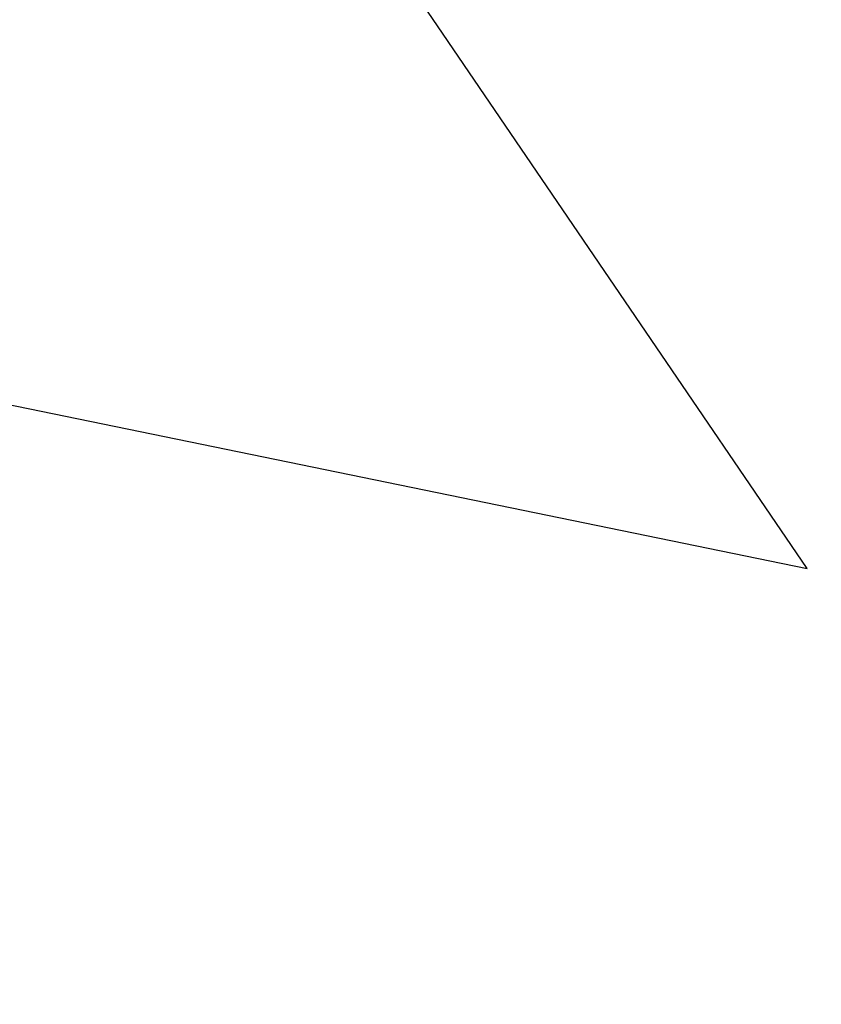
# Model space of a CAD drawing. Header units: millimetres. Extents: x -337 to 316, y -57 to 57.
# Tile 245 of 256: x -9.783 to -9.397, y -8.399 to -7.924. Entities that reach past the tile are written whole.
import ezdxf

# ---------------------------------------------------------------- set-up
doc = ezdxf.new("R2010")
doc.units = ezdxf.units.MM
doc.header["$MEASUREMENT"] = 0
doc.layers.add('Default', color=7, linetype='Continuous', true_color=0x000000)

msp = doc.modelspace()

# ---------------------------------------------------------------- meshes
at = {"layer": 'Default'}
mesh = msp.add_polyface(dxfattribs=at)
corners = [(-14.61849, -8.25688, -215.57896), (-15.22159, -6.87332, -215.57967), (-15.66611, -7.04265, -214.18614), (-14.63849, -6.651, -216.94699), (-15.0858, -5.30237, -216.94751), (-15.6865, -5.47164, -215.58022), (-14.05821, -7.98218, -216.94632), (-13.91835, -6.37626, -218.26488), (-14.34392, -5.09321, -218.26538), (-13.36629, -7.64273, -218.26424), (-13.06725, -6.05142, -219.51022), (-13.4671, -4.84589, -219.51068), (-12.54854, -7.24137, -219.50961), (-11.91076, -8.39864, -219.50888), (-12.0957, -5.68049, -220.66122), (-12.46619, -4.56348, -220.66165), (-11.61509, -6.78306, -220.66066), (-11.02414, -7.85535, -220.65997), (-11.01834, -5.26906, -221.69867), (-10.57997, -6.27471, -221.69815), (-10.04097, -7.25273, -221.69753), (-9.4039, -8.18838, -221.69679), (-9.85313, -4.82398, -222.60695), (-11.35626, -4.25024, -221.69907), (-9.46047, -5.72479, -222.60649), (-8.97766, -6.60085, -222.60593), (-43.59578, -7, -408.18094), (-1.73625, -7, -244.65642), (-4.63593, -7, -244.40329), (-1.73625, -7, -244.65642), (1.17428, -7, -244.68781), (-15.40775, -7.40067, -239.23671), (-15.81995, -7.10119, -240.10406), (-12.77504, -7.10119, -241.3884), (-12.44153, -7.40067, -240.48784), (-15.21344, -7.62128, -238.82782), (-12.28431, -7.62128, -240.06329), (-15.02963, -7.88631, -238.44104), (-13.102, -7, -242.33456), (-10.33538, -7, -243.23897), (-15.79165, -7, -241.22191), (-6.40392, -7.10119, -243.12228)]
mesh.append_faces([[corners[k] for k in face] for face in [(0, 1, 2, 2), (3, 4, 5, 5), (3, 5, 1, 1), (6, 3, 1, 1), (7, 8, 4, 4), (7, 4, 3, 3), (9, 7, 3, 3), (9, 3, 6, 6), (10, 11, 8, 8), (10, 8, 7, 7), (12, 10, 7, 7), (12, 7, 9, 9), (13, 12, 9, 9), (14, 15, 11, 11), (14, 11, 10, 10), (16, 14, 10, 10), (16, 10, 12, 12), (17, 16, 12, 12), (18, 15, 14, 14), (19, 18, 14, 14), (19, 14, 16, 16), (20, 19, 16, 16), (20, 16, 17, 17), (21, 20, 17, 17), (22, 23, 18, 18), (24, 22, 18, 18), (24, 18, 19, 19), (25, 24, 19, 19), (25, 19, 20, 20), (26, 27, 28, 28), (29, 26, 30, 30), (31, 32, 33, 33), (31, 33, 34, 34), (35, 31, 34, 34), (35, 34, 36, 36), (37, 35, 36, 36), (33, 38, 39, 39), (38, 33, 32, 32), (38, 32, 40, 40), (41, 33, 39, 39)]])

doc.saveas('drawing.dxf')
